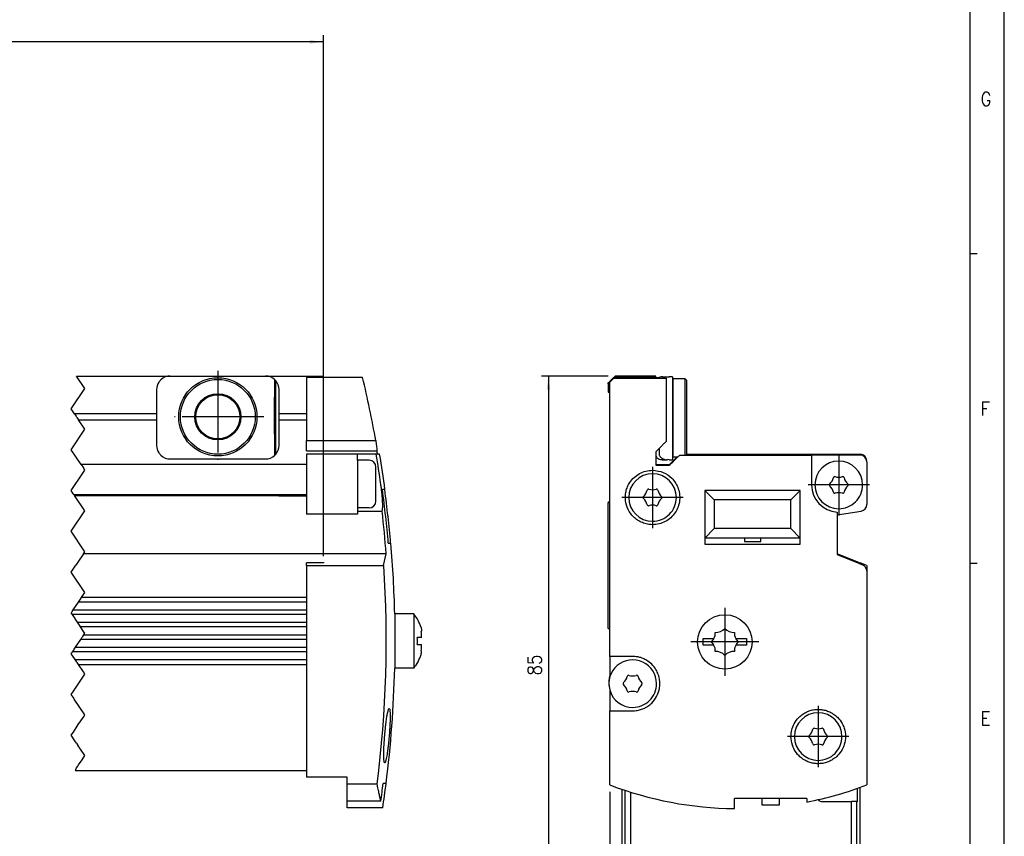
# Model space of a CAD drawing. Header units: millimetres. Extents: x -285 to 2369, y -217 to 203.
# Tile 11 of 20: x 164 to 309, y -24 to 96. Entities that reach past the tile are written whole.
import ezdxf

# ---------------------------------------------------------------- set-up
doc = ezdxf.new("R2010")
doc.units = ezdxf.units.MM
doc.linetypes.add('DOT_CENTER', pattern=[14, 12, -1, 0, -1])
doc.layers.add('1', color=7, linetype='Continuous')
doc.styles.add('CONVERTER_12', font='txt.shx', dxfattribs={"width": 0.9})
doc.dimstyles.new('ME10_DIM_14', dxfattribs={"dimtxt": 2, "dimasz": 2, "dimexe": 1, "dimexo": 1, "dimgap": 1, "dimtad": 1, "dimdec": 0, "dimdsep": 46, "dimtxsty": 'CONVERTER_12', "dimsah": 1, "dimcen": 0.09, "dimclrd": 2, "dimclre": 2, "dimclrt": 2, "dimadec": 0, "dimazin": 0, "dimtfac": 1, "dimtdec": 4, "dimtix": 1, "dimtmove": 0, "dimatfit": 3, "dimfxl": 1, "dimtolj": 1, "dimtzin": 0, "dimarcsym": 0})
doc.dimstyles.new('ME10_DIM_46', dxfattribs={"dimtxt": 2, "dimasz": 2, "dimexe": 1, "dimexo": 1, "dimgap": 1, "dimtad": 1, "dimdec": 0, "dimdsep": 46, "dimtxsty": 'CONVERTER_12', "dimsah": 1, "dimcen": 0.09, "dimclrd": 2, "dimclre": 2, "dimclrt": 2, "dimadec": 0, "dimazin": 0, "dimtfac": 1, "dimtdec": 4, "dimtix": 1, "dimtmove": 0, "dimatfit": 3, "dimfxl": 1, "dimtolj": 1, "dimtzin": 0, "dimarcsym": 0})
doc.dimstyles.new('ME10_DIM_47', dxfattribs={"dimtxt": 2, "dimasz": 2, "dimexe": 1, "dimexo": 1, "dimgap": 1, "dimtad": 1, "dimdsep": 46, "dimtxsty": 'CONVERTER_12', "dimsah": 1, "dimcen": 0.09, "dimclrd": 2, "dimclre": 2, "dimclrt": 2, "dimadec": 0, "dimazin": 0, "dimtfac": 1, "dimtdec": 4, "dimtix": 1, "dimtmove": 0, "dimatfit": 3, "dimfxl": 1, "dimtolj": 1, "dimtzin": 0, "dimarcsym": 0})
doc.dimstyles.new('ME10_DIM_48', dxfattribs={"dimtxt": 2, "dimasz": 2, "dimexe": 1, "dimexo": 1, "dimgap": 1, "dimtad": 1, "dimdec": 0, "dimdsep": 46, "dimtxsty": 'CONVERTER_12', "dimsah": 1, "dimcen": 0.09, "dimclrd": 2, "dimclre": 2, "dimclrt": 2, "dimadec": 0, "dimazin": 0, "dimtfac": 1, "dimtdec": 4, "dimtix": 1, "dimtmove": 0, "dimatfit": 3, "dimfxl": 1, "dimtolj": 1, "dimtzin": 0, "dimarcsym": 0})
doc.dimstyles.new('ME10_DIM_49', dxfattribs={"dimtxt": 2, "dimasz": 2, "dimexe": 1, "dimexo": 1, "dimgap": 1, "dimtad": 1, "dimdec": 0, "dimdsep": 46, "dimtxsty": 'CONVERTER_12', "dimsah": 1, "dimcen": 0.09, "dimclrd": 2, "dimclre": 2, "dimclrt": 2, "dimadec": 0, "dimazin": 0, "dimtfac": 1, "dimtdec": 4, "dimtix": 1, "dimtmove": 0, "dimatfit": 3, "dimfxl": 1, "dimtolj": 1, "dimtzin": 0, "dimarcsym": 0})

# ---------------------------------------------------------------- blocks, each defined once
blk = doc.blocks.new('Regla_G-1640-VS4__5', base_point=(-177.36, -20.29))
at = {"color": 7, "linetype": 'Continuous'}
for p, q in [((172.83, 43.33), (186.6, 43.34)), ((186.6, 43.34), (200.6, 43.34)), ((200.6, 43.34), (209.1, 43.34)), ((201.95, 37.78), (201.96, 42.8)), ((202.12, 31.84), (202.12, 42.63)), ((206.61, 43.14), (206.61, 37.78)), ((209.1, 43.14), (206.61, 43.14)), ((209.1, 43.34), (209.1, 43.14)), ((214.88, 43.14), (209.1, 43.14)), ((184.6, 41.34), (184.6, 37.78)), ((202.6, 37.78), (202.6, 41.34)), ((184.6, 37.78), (172.53, 37.78)), ((184.6, 37.78), (184.6, 36.89)), ((201.96, 31.68), (201.95, 37.78)), ((202.6, 36.9), (202.6, 37.78)), ((206.61, 37.78), (202.6, 37.78)), ((206.61, 37.78), (206.61, 36.9)), ((173.12, 36.89), (184.6, 36.89)), ((184.6, 36.89), (184.6, 33.14)), ((202.6, 33.14), (202.6, 36.9)), ((202.6, 36.9), (206.61, 36.9)), ((206.61, 36.9), (206.61, 33.84)), ((206.61, 32.34), (206.61, 33.84)), ((206.61, 33.84), (216.81, 33.84)), ((206.61, 32.34), (216.99, 32.34)), ((186.6, 31.14), (200.6, 31.14)), ((214.11, 31.84), (206.61, 31.84)), ((206.61, 31.84), (206.61, 30.34)), ((214.11, 30.94), (214.11, 31.84)), ((216.89, 31.84), (214.11, 31.84)), ((214.11, 30.94), (214.11, 23.94)), ((215.83, 30.94), (214.11, 30.94)), ((217.38, 31.84), (216.89, 31.84)), ((206.61, 30.34), (173.5, 30.33)), ((206.61, 30.34), (206.61, 23.02)), ((216.83, 27.44), (216.83, 29.94)), ((216.83, 24.94), (216.83, 27.44)), ((218.14, 26.64), (217.79, 26.64)), ((218.16, 26.64), (218.14, 26.64)), ((172.43, 25.93), (206.61, 25.93)), ((172.55, 25.76), (202.55, 25.75)), ((202.35, 25.93), (202.55, 25.75)), ((202.55, 25.75), (202.59, 25.69)), ((202.59, 25.93), (202.59, 25.69)), ((206.61, 25.69), (202.59, 25.69)), ((214.11, 23.94), (214.11, 23.46)), ((215.83, 23.94), (214.11, 23.94)), ((214.11, 23.46), (217.74, 23.46)), ((214.11, 23.46), (214.11, 23.02)), ((214.11, 23.02), (206.61, 23.02)), ((218.66, 18.74), (219, 18.74)), ((219, 18.74), (219.03, 18.74)), ((218.34, 17.2), (173.85, 17.2)), ((209.11, 15.98), (209.11, 15.86)), ((217.97, 15.47), (218.34, 17.2)), ((209.11, 15.86), (206.61, 15.86)), ((206.61, 15.47), (206.61, 15.86)), ((206.61, 15.47), (217.97, 15.47)), ((206.61, 15.47), (206.62, 10.78)), ((206.62, 10.78), (173.57, 10.78)), ((206.62, 10.78), (206.62, 10.1)), ((172.35, 8.95), (206.62, 8.95)), ((206.62, 10.1), (173.12, 10.1)), ((206.62, 10.1), (206.62, 8.95)), ((206.62, 8.95), (206.62, 8.27)), ((206.62, 8.27), (172.21, 8.26)), ((206.62, 8.27), (206.62, 7.12)), ((222.4, 8.36), (219.6, 8.36)), ((219.6, 8.36), (219.6, 0.36)), ((222.4, 8.36), (222.4, 0.36)), ((172.98, 7.11), (206.62, 7.12)), ((206.62, 6.43), (173.43, 6.43)), ((206.62, 7.12), (206.62, 6.43)), ((206.62, 6.43), (206.62, 5.28)), ((206.62, 4.6), (173.45, 4.6)), ((173.91, 5.28), (206.62, 5.28)), ((206.62, 5.28), (206.62, 4.6)), ((206.62, 4.6), (206.62, 3.45)), ((223.56, 4.86), (222.91, 4.86)), ((172.68, 3.45), (206.62, 3.45)), ((206.62, 3.45), (206.62, 2.77)), ((222.91, 3.86), (223.55, 3.86)), ((206.62, 2.77), (172.23, 2.77)), ((172.64, 1.62), (206.62, 1.62)), ((206.62, 2.77), (206.62, 1.62)), ((206.62, 1.62), (206.62, 0.93)), ((173.1, 0.93), (206.62, 0.93)), ((206.62, 0.93), (206.62, -15.66)), ((222.4, 0.36), (219.6, 0.36)), ((172.61, -14.67), (206.62, -14.66)), ((212.62, -15.66), (206.62, -15.66)), ((212.62, -16.68), (212.62, -15.66)), ((217.01, -16.68), (212.62, -16.68)), ((212.62, -19.2), (212.62, -16.68)), ((218.33, -16.61), (217.9, -16.61)), ((212.62, -20.16), (212.62, -19.2)), ((217.55, -19.2), (212.62, -19.2)), ((217.84, -20.16), (212.62, -20.16))]:
    blk.add_line(p, q, dxfattribs=at)
at = {"color": 2, "linetype": 'DOT_CENTER'}
for p, q in [((174.05, 41.5), (172.83, 43.33)), ((172.05, 38.5), (174.05, 41.5)), ((172.53, 37.78), (172.05, 38.5)), ((172.53, 37.78), (172.78, 37.41)), ((172.88, 37.26), (172.78, 37.41)), ((172.88, 37.26), (173.12, 36.89)), ((174.05, 35.5), (173.12, 36.89)), ((172.05, 32.5), (174.05, 35.5)), ((173.5, 30.33), (172.05, 32.5)), ((172.05, 26.5), (173.76, 29.06)), ((173.5, 30.33), (173.83, 29.83)), ((173.76, 29.06), (174.05, 29.5)), ((174.05, 29.5), (173.83, 29.83)), ((172.3, 26.13), (172.05, 26.5)), ((172.43, 25.93), (172.3, 26.13)), ((172.48, 25.86), (172.43, 25.93)), ((172.48, 25.86), (172.55, 25.76)), ((174.05, 23.5), (172.55, 25.76)), ((172.05, 20.5), (174.05, 23.5)), ((174.05, 17.5), (172.05, 20.5)), ((173.85, 17.2), (174.05, 17.5)), ((173.04, 15.98), (172.73, 15.51)), ((173.85, 17.2), (173.04, 15.98)), ((172.05, 14.5), (172.73, 15.51)), ((174.05, 11.5), (172.05, 14.5)), ((173.12, 10.1), (173.3, 10.37)), ((173.3, 10.37), (173.39, 10.51)), ((173.39, 10.51), (173.57, 10.78)), ((173.57, 10.78), (174.05, 11.5)), ((172.17, 8.68), (172.35, 8.95)), ((172.35, 8.95), (173.12, 10.1)), ((172.05, 8.5), (172.07, 8.53)), ((172.21, 8.26), (172.05, 8.5)), ((172.07, 8.53), (172.17, 8.68)), ((172.98, 7.11), (172.21, 8.26)), ((173.16, 6.84), (172.98, 7.11)), ((173.25, 6.7), (173.16, 6.84)), ((173.43, 6.43), (173.25, 6.7)), ((173.96, 5.63), (173.43, 6.43)), ((172.68, 3.45), (173.45, 4.6)), ((173.45, 4.6), (173.63, 4.87)), ((173.63, 4.87), (173.73, 5.01)), ((173.73, 5.01), (173.91, 5.28)), ((173.91, 5.28), (174.05, 5.5)), ((174.05, 5.5), (173.96, 5.63)), ((172.23, 2.77), (172.34, 2.93)), ((172.34, 2.93), (172.41, 3.04)), ((172.41, 3.04), (172.5, 3.18)), ((172.5, 3.18), (172.68, 3.45)), ((172.05, 2.5), (172.13, 2.62)), ((172.19, 2.3), (172.05, 2.5)), ((172.13, 2.62), (172.18, 2.69)), ((172.18, 2.69), (172.23, 2.77)), ((172.64, 1.62), (172.19, 2.3)), ((172.82, 1.34), (172.64, 1.62)), ((172.89, 1.25), (172.82, 1.34)), ((172.92, 1.2), (172.89, 1.25)), ((173.1, 0.93), (172.92, 1.2)), ((173.83, -0.16), (173.1, 0.93)), ((172.47, -2.88), (173.45, -1.41)), ((173.45, -1.41), (174.05, -0.5)), ((174.05, -0.5), (173.83, -0.16)), ((172.38, -3.01), (172.47, -2.88)), ((172.05, -3.5), (172.27, -3.18)), ((172.31, -3.88), (172.05, -3.5)), ((172.27, -3.18), (172.38, -3.01)), ((172.36, -3.97), (172.31, -3.88)), ((172.5, -4.17), (172.36, -3.97)), ((174.05, -6.5), (172.5, -4.17)), ((173.45, -7.4), (173.94, -6.67)), ((173.94, -6.67), (174.05, -6.5)), ((172.52, -8.8), (172.77, -8.42)), ((172.77, -8.42), (172.79, -8.39)), ((172.79, -8.39), (173.09, -7.94)), ((173.09, -7.94), (173.45, -7.4)), ((172.05, -9.5), (172.37, -9.03)), ((172.6, -10.32), (172.05, -9.5)), ((172.37, -9.03), (172.52, -8.8)), ((172.82, -10.65), (172.6, -10.32)), ((172.82, -10.65), (172.99, -10.91)), ((172.99, -10.91), (173.01, -10.93)), ((173.01, -10.93), (173.03, -10.96)), ((173.18, -11.19), (173.03, -10.96)), ((173.24, -11.29), (173.18, -11.19)), ((173.28, -11.34), (173.24, -11.29)), ((173.42, -11.55), (173.28, -11.34)), ((174.05, -12.5), (173.42, -11.55)), ((173.64, -13.11), (174.05, -12.5)), ((172.74, -14.47), (172.61, -14.67)), ((172.74, -14.47), (172.84, -14.31)), ((172.84, -14.31), (173.01, -14.07)), ((173.01, -14.07), (173.14, -13.87)), ((173.14, -13.87), (173.64, -13.11))]:
    blk.add_line(p, q, dxfattribs=at)
at = {"color": 7, "linetype": 'Continuous'}
for radius in [5.75, 5.5, 3.4, 3.25]:
    blk.add_circle((193.6, 37.34), radius, dxfattribs=at)
for centre, radius, start, end in [((186.6, 41.34), 2, 146.4466, 180.0039), ((186.6, 41.34), 2, 133.1086, 146.4466), ((186.6, 41.34), 2, 90.0039, 133.1086), ((200.6, 41.34), 2, 46.8992, 90.0039), ((200.6, 41.34), 2, 40.3188, 46.8992), ((200.6, 41.34), 2, 0.0039, 40.3188), ((51.65, 4.34), 167.78, 10.1243, 13.3683), ((186.6, 33.14), 2, 180.0039, 213.5612), ((186.6, 33.14), 2, 213.5612, 226.8992), ((200.6, 33.14), 2, 313.1086, 319.689), ((200.6, 33.14), 2, 319.689, 0.0039), ((51.65, 4.34), 167.7, 9.4358, 9.6092), ((186.6, 33.14), 2, 226.8992, 270.0039), ((200.6, 33.14), 2, 270.0039, 313.1086), ((215.83, 29.94), 1, 0.0039, 90.0039), ((51.65, 4.34), 167.51, 7.9279, 9.4463), ((51.65, 4.34), 168, 7.6254, 9.4185), ((51.65, 4.34), 167.63, 4.9255, 7.6422), ((51.65, 4.34), 167.97, 4.9155, 7.6266), ((215.83, 24.94), 1, 270.0039, 0.0039), ((51.65, 4.34), 167.19, 4.4108, 6.5655), ((51.65, 4.34), 168, 1.3684, 4.9147), ((51.65, 4.34), 166.7, 352.7546, 3.8254), ((217.28, 4.36), 6.5, 17.7757, 37.9838), ((217.28, 4.36), 5.66, 354.9338, 5.074), ((220.36, 4.99), 3.2, 357.5433, 13.8258), ((220.31, 3.72), 3.25, 346.432, 2.4853), ((217.28, 4.36), 6.5, 322.024, 342.2321), ((51.65, 4.41), 168, 352.8138, 358.6193), ((51.65, 4.34), 167.57, 351.9234, 352.8162), ((51.65, 4.34), 167.99, 351.6123, 352.8345)]:
    blk.add_arc(centre, radius, start, end, dxfattribs=at)
for points, knots in [([(216.81, 33.84), (216.84, 33.59), (216.91, 33.09), (216.96, 32.59), (216.99, 32.34)], [0, 0, 0, 0, 0.755339, 1.510283, 1.510283, 1.510283, 1.510283]), ([(217.74, 23.46), (217.76, 23.5), (217.82, 23.62), (217.83, 23.92), (217.84, 24.3), (217.83, 24.69), (217.81, 25.07), (217.78, 25.49), (217.74, 25.93), (217.69, 26.4), (217.63, 26.88), (217.58, 27.25), (217.56, 27.45)], [0, 0, 0, 0, 0.138779, 0.401791, 0.863159, 1.288666, 1.580349, 2.000975, 2.552468, 2.915869, 3.409416, 4.017274, 4.017274, 4.017274, 4.017274]), ([(223.47, 6.34), (223.49, 6.28), (223.53, 6.13), (223.56, 5.96), (223.56, 5.79), (223.49, 5.77), (223.47, 5.76)], [0, 0, 0, 0, 0.2038756, 0.4410716, 0.5566721, 0.6391894, 0.6391894, 0.6391894, 0.6391894]), ([(223.47, 2.37), (223.49, 2.46), (223.53, 2.6), (223.56, 2.77), (223.56, 2.92), (223.5, 2.95), (223.47, 2.95)], [0, 0, 0, 0, 0.2524779, 0.4411643, 0.5567671, 0.6391983, 0.6391983, 0.6391983, 0.6391983]), ([(218.12, -13.56), (218.11, -13.55), (218.05, -13.51), (218.04, -13.35), (218.01, -13.14), (218, -12.92), (217.99, -12.72), (217.99, -12.51), (217.99, -12.22), (218, -11.86), (218.01, -11.28), (218.06, -10.5), (218.12, -9.69), (218.17, -9.04), (218.22, -8.58), (218.26, -8.2), (218.3, -7.9), (218.34, -7.58), (218.38, -7.24), (218.44, -6.88), (218.48, -6.59), (218.52, -6.39), (218.56, -6.19), (218.61, -5.98), (218.67, -5.78), (218.71, -5.63), (218.77, -5.58), (218.79, -5.56)], [0, 0, 0, 0, 0.063334, 0.200247, 0.452353, 0.715597, 0.850729, 1.057395, 1.340702, 1.705819, 2.157973, 3.075765, 4.05195, 4.581981, 5.043279, 5.428759, 5.731302, 5.943763, 6.398817, 6.766245, 7.051205, 7.258798, 7.394062, 7.654595, 7.904994, 8.032455, 8.111883, 8.111883, 8.111883, 8.111883]), ([(218.79, -5.56), (218.81, -5.58), (218.86, -5.63), (218.88, -5.79), (218.91, -5.99), (218.92, -6.3), (218.93, -6.65), (218.92, -7.04), (218.92, -7.39), (218.9, -7.69), (218.89, -8.02), (218.87, -8.43), (218.83, -8.97), (218.79, -9.59), (218.73, -10.2), (218.68, -10.74), (218.63, -11.15), (218.59, -11.47), (218.55, -11.78), (218.5, -12.12), (218.44, -12.51), (218.37, -12.85), (218.31, -13.11), (218.27, -13.28), (218.23, -13.4), (218.2, -13.51), (218.14, -13.55), (218.12, -13.56)], [0, 0, 0, 0, 0.075021, 0.199431, 0.451319, 0.714712, 1.114398, 1.515757, 1.875885, 2.15169, 2.431294, 2.85097, 3.396648, 4.054333, 4.706209, 5.24775, 5.665372, 5.945421, 6.223914, 6.589096, 6.996509, 7.401893, 7.634911, 7.798926, 7.906906, 8.032611, 8.111308, 8.111308, 8.111308, 8.111308]), ([(217.55, -19.2), (217.51, -19.04), (217.43, -18.68), (217.31, -18.09), (217.16, -17.42), (217.06, -16.93), (217.01, -16.68)], [0, 0, 0, 0, 0.497571, 1.094732, 1.798341, 2.57597, 2.57597, 2.57597, 2.57597])]:
    blk.add_open_spline(points, degree=3, knots=knots, dxfattribs=at)
at = {"layer": '1', "color": 2, "linetype": 'DOT_CENTER'}
for p, q in [((193.6, 44.09), (193.6, 30.59)), ((200.35, 37.34), (186.85, 37.34))]:
    blk.add_line(p, q, dxfattribs=at)
blk = doc.blocks.new('Regla_serie_G-1740-VS4__6', base_point=(-177.36, -41.79))
blk.add_blockref('Regla_G-1640-VS4__5', (-177.36, -20.29))
blk = doc.blocks.new('*D51')
at = {"layer": '1', "color": 2, "linetype": 'Continuous'}
for p, q in [((-162.92, 18.08), (-162.92, 93.48)), ((209.11, 16.86), (209.11, 93.48)), ((209.11, 92.48), (-162.92, 92.48))]:
    blk.add_line(p, q, dxfattribs=at)
at = {"layer": '1', "color": 2}
for points in [[(-160.92, 92.74), (-160.92, 92.22), (-162.92, 92.48)], [(207.11, 92.22), (207.11, 92.74), (209.11, 92.48)]]:
    blk.add_solid(points, dxfattribs=at)
at = {"layer": '1', "color": 2, "insert": (-1.2, 93.68), "char_height": 2, "attachment_point": 7, "rotation": 0.0001, "line_spacing_factor": 0.60024, "style": 'CONVERTER_12'}
blk.add_mtext('\\C2;\\C2;1840\\C2;[CM+100]', dxfattribs=at)
blk = doc.blocks.new('Cabeza__22', base_point=(253, -41.79))
at = {"color": 7, "linetype": 'Continuous'}
for p, q in [((287.63, -19.23), (287.63, -17.31)), ((288, -31.93), (288, -17.17)), ((253, -17.45), (253, -31.93)), ((253.5, -27.03), (253.5, -17.62)), ((254.25, -17.86), (254.25, -41.24)), ((282.3, -19.23), (286.75, -19.23)), ((286.75, -41.24), (286.75, -19.23)), ((287.5, -19.23), (286.75, -19.23)), ((287.5, -19.23), (287.5, -27.03)), ((287.5, -19.23), (287.63, -19.23)), ((253.25, -27.03), (253.5, -27.03)), ((253.25, -27.03), (253.25, -31.93)), ((287.75, -27.03), (287.5, -27.03)), ((287.75, -31.93), (287.75, -27.03)), ((253.25, -31.93), (253, -31.93)), ((253.25, -31.93), (253.25, -41.24)), ((288, -31.93), (287.75, -31.93)), ((287.75, -41.24), (287.75, -31.93)), ((253.4, -41.38), (253.25, -41.24)), ((253.75, -41.74), (253.4, -41.38)), ((253.75, -41.74), (254.25, -41.24)), ((253.8, -41.78), (253.75, -41.74)), ((253.8, -41.78), (267.65, -41.78)), ((254.25, -41.24), (286.75, -41.24)), ((267.65, -41.78), (280.32, -41.79)), ((280.32, -41.79), (281.65, -41.78)), ((281.65, -41.78), (285.68, -41.79)), ((285.68, -41.79), (287.2, -41.78)), ((287.25, -41.74), (286.75, -41.24)), ((287.2, -41.78), (287.25, -41.74)), ((287.25, -41.74), (287.6, -41.38)), ((287.75, -41.24), (287.6, -41.38))]:
    blk.add_line(p, q, dxfattribs=at)
blk.add_arc((282.3, -18.73), 0.5, 208.0057, 270, dxfattribs=at)
blk = doc.blocks.new('Regla_G-1640-VS4__23', base_point=(251, -20.29))
at = {"color": 7, "linetype": 'Continuous'}
for p, q in [((251, 42.34), (251.2, 42.54)), ((251.2, 42.41), (251, 42.21)), ((251, 42.21), (251, 42.34)), ((251, 42.21), (251, 40.96)), ((251.8, 43.01), (251.2, 42.41)), ((251.2, 40.96), (251.2, 42.41)), ((251.8, 43.14), (252, 43.34)), ((252, 43.21), (251.8, 43.01)), ((252, 43.21), (252, 43.34)), ((258, 43.34), (252, 43.34)), ((252, 43.21), (258, 43.21)), ((258, 43.21), (258, 43.34)), ((258, 43.14), (258, 43.21)), ((258, 43.01), (258, 43.14)), ((258, 43.14), (258.29, 43.14)), ((258.95, 43.21), (259.33, 43.23)), ((259.33, 43.23), (259.55, 43.23)), ((259.5, 43.01), (259.5, 33.71)), ((259.55, 43.23), (259.58, 43.21)), ((259.58, 43.21), (259.76, 43.23)), ((259.76, 43.23), (259.95, 43.23)), ((260.45, 43.23), (260.45, 41.21)), ((260.5, 42.96), (262.25, 42.96)), ((260.5, 42.96), (260.5, 41.21)), ((262.25, 42.96), (262.25, 31.71)), ((262.5, 42.75), (262.25, 42.96)), ((262.5, 42.71), (262.5, 31.84)), ((251, 40.96), (251.2, 40.96)), ((251.2, 24.84), (251.2, 40.96)), ((260.45, 41.21), (260.45, 33.26)), ((260.45, 41.21), (260.5, 41.21)), ((260.5, 41.21), (260.5, 37.21)), ((260.5, 37.21), (260.5, 33.26)), ((258, 32.21), (258, 31.54)), ((258.45, 32.66), (258.45, 32.02)), ((258.45, 32.02), (258.45, 31.91)), ((260.45, 33.26), (260.45, 31.03)), ((260.45, 33.26), (260.5, 33.26)), ((260.5, 33.26), (260.5, 31.46)), ((258, 31.54), (258, 30.34)), ((258.85, 31.05), (258.85, 31.02)), ((258.95, 31.01), (259.35, 31.03)), ((259.35, 31.03), (259.55, 31.03)), ((259.55, 31.03), (259.58, 31.01)), ((259.58, 31.01), (259.76, 31.04)), ((259.95, 31.03), (259.76, 31.04)), ((260, 30.34), (261.13, 31.46)), ((260.5, 31.46), (261.25, 31.46)), ((262.5, 31.84), (262.5, 31.75)), ((262.5, 31.84), (288, 31.84)), ((280.87, 31.71), (280.87, 27.32)), ((288, 31.71), (280.87, 31.71)), ((289, 30.71), (289, 24.46)), ((258, 30.34), (258, 30.21)), ((258, 30.21), (260, 30.21)), ((260, 30.34), (260.13, 30.34)), ((266.58, 25.13), (265.2, 26.51)), ((265.2, 26.51), (265.2, 19.51)), ((279.2, 26.51), (277.81, 25.13)), ((279.2, 19.51), (279.2, 26.51)), ((251, 24.84), (251.2, 24.84)), ((251, 24.84), (251, 24.71)), ((251.2, 24.71), (251, 24.71)), ((251, 6.21), (251, 24.71)), ((251.2, 6.21), (251.2, 24.84)), ((277.81, 25.13), (266.58, 25.13)), ((266.58, 25.13), (266.58, 20.9)), ((277.81, 20.9), (277.81, 25.13)), ((284.62, 22.9), (288.16, 23.47)), ((284.62, 23.32), (284.62, 22.9)), ((284.62, 22.9), (284.62, 17.2)), ((266.58, 20.9), (265.2, 19.51)), ((277.81, 20.9), (266.58, 20.9)), ((279.2, 19.51), (277.81, 20.9)), ((265.2, 19.51), (265.2, 18.61)), ((271, 19.51), (265.2, 19.51)), ((271, 19.51), (271, 19.01)), ((273.4, 19.51), (271, 19.51)), ((271, 19.01), (273.4, 19.01)), ((279.2, 19.51), (273.4, 19.51)), ((273.4, 19.01), (273.4, 19.51)), ((279.2, 18.61), (279.2, 19.51)), ((287.68, 15.98), (284.62, 17.2)), ((284.62, 17.2), (284.62, 17.08)), ((284.62, 17.08), (287.68, 15.85)), ((287.68, 15.98), (288, 15.86)), ((288, 15.74), (288, 15.86)), ((289, 15.47), (288, 15.86)), ((289, 15.47), (289, 14.66)), ((289, 14.66), (289, -16.8)), ((251, 6.21), (251.2, 6.21)), ((251.2, 2.09), (251.2, 6.21)), ((264.93, 3.73), (264.93, 4.73)), ((271.33, 4.73), (271.33, 3.73)), ((251.2, 2.09), (251.2, -0.82)), ((251.2, -2.83), (251.2, -5.91)), ((251.2, -16.8), (251.2, -5.91)), ((269.57, -20.29), (269.57, -18.78)), ((273.63, -19.78), (273.63, -18.78)), ((276.13, -18.78), (276.13, -19.78)), ((280.18, -18.78), (280.18, -19.32)), ((276.13, -19.78), (273.63, -19.78))]:
    blk.add_line(p, q, dxfattribs=at)
blk.add_circle((268.13, 4.23), 4, dxfattribs=at)
for centre, radius, start, end in [((258.99, 41.97), 1.25, 91.7293, 123.1341), ((258.47, 31.7), 0.497, 198.6976, 229.8257), ((258.93, 32.3), 1.25, 231.6602, 266.5682), ((259.38, 32.19), 1.25, 245.2382, 250.127), ((284.87, 27.32), 3.5, 0.0039, 270), ((288, 30.84), 1, 0, 90), ((288, 30.71), 1, 0, 90), ((257.5, 25.47), 3.5, 0.0039, 270), ((282.27, 28.82), 1.86, 313.2415, 346.7663), ((284.28, 28.34), 0.2, 73.2363, 166.7714), ((284.87, 30.32), 1.86, 253.2415, 286.7663), ((285.46, 28.34), 0.2, 13.2415, 106.7663), ((287.47, 28.82), 1.86, 193.2415, 226.7663), ((254.9, 26.97), 1.86, 313.2415, 346.7663), ((256.91, 26.5), 0.2, 73.2364, 166.7714), ((257.5, 28.48), 1.86, 253.2415, 286.7663), ((258.09, 26.5), 0.2, 13.2415, 106.7663), ((260.1, 26.98), 1.86, 193.2415, 226.7663), ((284.87, 27.32), 4, 180.0015, 266.4731), ((283.68, 27.32), 0.2, 133.2415, 226.7663), ((282.27, 25.82), 1.86, 13.2415, 46.7663), ((284.28, 26.29), 0.2, 193.2415, 286.7663), ((284.87, 24.32), 1.86, 73.2415, 106.7663), ((284.87, 27.32), 3.5, 270, 0.0039), ((285.46, 26.29), 0.2, 253.2364, 346.7714), ((287.47, 25.82), 1.86, 133.2415, 166.7663), ((286.06, 27.32), 0.2, 313.2415, 46.7663), ((256.31, 25.47), 0.2, 133.2415, 226.7663), ((254.9, 23.97), 1.86, 13.2415, 46.7663), ((257.5, 25.47), 3.5, 270, 0.0039), ((260.1, 23.98), 1.86, 133.2415, 166.7663), ((258.69, 25.47), 0.2, 313.2415, 46.7663), ((256.91, 24.45), 0.2, 193.2415, 286.7663), ((257.5, 22.48), 1.86, 73.2415, 106.7663), ((258.09, 24.45), 0.2, 253.2363, 346.7714), ((288, 24.46), 1, 279.2797, 360), ((287.49, 15.53), 0.494, 29.6645, 66.2676), ((288, 14.66), 1, 359.9999, 68.3127), ((266.77, 7.51), 1.88, 268.6426, 316.3574), ((269.49, 7.51), 1.88, 223.6432, 271.3568), ((264.93, 5.56), 1.8, 312.5496, 332.6807), ((264.93, 5.56), 1.8, 332.6848, 2.4481), ((271.33, 5.56), 1.8, 177.5519, 207.3152), ((271.33, 5.56), 1.8, 207.3193, 227.4504), ((264.93, 2.9), 1.8, 27.3114, 47.4455), ((264.93, 2.9), 1.8, 357.5521, 27.3154), ((271.33, 2.9), 1.8, 152.6846, 182.448), ((271.33, 2.9), 1.8, 132.5543, 152.6887), ((254.58, -1.91), 3.5, 0.0039, 195.2233), ((266.77, 0.95), 1.88, 43.6447, 91.3553), ((269.49, 0.95), 1.88, 88.6441, 136.3559), ((254.56, -1.78), 3.5, 164.0061, 186.8013), ((251.98, -0.41), 1.86, 313.2415, 346.7663), ((253.98, -0.88), 0.2, 73.2363, 166.7714), ((254.58, 1.09), 1.86, 253.2415, 286.7663), ((255.17, -0.88), 0.2, 13.2415, 106.7663), ((257.18, -0.41), 1.86, 193.2415, 226.7663), ((254.58, -1.91), 3.5, 195.2232, 270), ((253.39, -1.91), 0.2, 133.2415, 226.7663), ((251.98, -3.41), 1.86, 13.2415, 46.7663), ((254.58, -1.91), 3.5, 270, 0.0039), ((257.18, -3.41), 1.86, 133.2415, 166.7663), ((255.76, -1.91), 0.2, 313.2415, 46.7663), ((253.98, -2.94), 0.2, 193.2415, 286.7663), ((254.58, -4.91), 1.86, 73.2415, 106.7663), ((255.17, -2.94), 0.2, 253.2364, 346.7714), ((281.85, -9.69), 3.5, 0.0038, 270), ((279.26, -8.19), 1.86, 313.2415, 346.7663), ((281.26, -8.66), 0.2, 73.2363, 166.7714), ((281.85, -6.69), 1.86, 253.2415, 286.7663), ((282.45, -8.66), 0.2, 13.2414, 106.7663), ((284.45, -8.19), 1.86, 193.2415, 226.7663), ((280.67, -9.69), 0.2, 133.2415, 226.7663), ((279.26, -11.19), 1.86, 13.2415, 46.7663), ((281.85, -9.69), 3.5, 270, 0.0038), ((284.45, -11.19), 1.86, 133.2415, 166.7663), ((283.04, -9.69), 0.2, 313.2415, 46.7663), ((281.26, -10.72), 0.2, 193.2415, 286.7663), ((281.86, -12.69), 1.86, 73.2415, 106.7663), ((282.45, -10.72), 0.2, 253.2364, 346.7714), ((270.1, 32.71), 53, 249.1081, 269.4243), ((270.1, 32.71), 53, 280.9686, 290.892)]:
    blk.add_arc(centre, radius, start, end, dxfattribs=at)
for points, knots in [([(251.8, 43.14), (251.75, 43.09), (251.65, 42.99), (251.5, 42.84), (251.35, 42.69), (251.25, 42.59), (251.2, 42.54)], [0, 0, 0, 0, 0.2118571, 0.4237408, 0.6356507, 0.8475865, 0.8475865, 0.8475865, 0.8475865]), ([(251.8, 43.01), (252.44, 43.01), (253.72, 43.01), (255.4, 43.01), (256.82, 43.01), (257.61, 43.01), (258, 43.01)], [0, 0, 0, 0, 1.922254, 3.846518, 5.022969, 6.2, 6.2, 6.2, 6.2]), ([(258, 43.01), (258.15, 43.01), (258.46, 43.01), (258.76, 43.01), (258.92, 43.01)], [0, 0, 0, 0, 0.4589081, 0.9178942, 0.9178942, 0.9178942, 0.9178942]), ([(258.92, 43.01), (259.02, 43.07), (259.22, 43.18), (259.44, 43.22), (259.55, 43.23)], [0, 0, 0, 0, 0.3448872, 0.6746185, 0.6746185, 0.6746185, 0.6746185]), ([(258.92, 43.01), (259.01, 43.01), (259.21, 43.01), (259.4, 43.01), (259.5, 43.01)], [0, 0, 0, 0, 0.2851565, 0.5821059, 0.5821059, 0.5821059, 0.5821059]), ([(259.55, 43.23), (259.55, 43.23), (259.56, 43.23), (259.57, 43.22), (259.58, 43.21)], [0, 0, 0, 0, 0.00204951, 0.0327922, 0.0327922, 0.0327922, 0.0327922]), ([(260.21, 43.23), (260.18, 43.23), (260.09, 43.21), (260, 43.23), (259.95, 43.23)], [0, 0, 0, 0, 0.1129165, 0.2662515, 0.2662515, 0.2662515, 0.2662515]), ([(260.45, 43.23), (260.45, 43.23), (260.43, 43.23), (260.38, 43.23), (260.3, 43.23), (260.25, 43.23), (260.21, 43.23)], [0, 0, 0, 0, 0.0074536, 0.0596291, 0.1418678, 0.235672, 0.235672, 0.235672, 0.235672]), ([(259.5, 33.71), (259.38, 33.59), (259.13, 33.34), (258.75, 32.96), (258.38, 32.59), (258.13, 32.34), (258, 32.21)], [0, 0, 0, 0, 0.530118, 1.060383, 1.590788, 2.121329, 2.121329, 2.121329, 2.121329]), ([(258.45, 31.91), (258.45, 31.84), (258.45, 31.72), (258.52, 31.61), (258.55, 31.55)], [0, 0, 0, 0, 0.1917843, 0.3738313, 0.3738313, 0.3738313, 0.3738313]), ([(259.35, 31.03), (259.2, 31.08), (258.89, 31.18), (258.67, 31.43), (258.55, 31.55)], [0, 0, 0, 0, 0.4580888, 0.9679597, 0.9679597, 0.9679597, 0.9679597]), ([(259.58, 31.01), (259.57, 31.02), (259.56, 31.03), (259.57, 31.01), (259.56, 31.03), (259.55, 31.03)], [0, 0, 0, 0, 0.0133598, 0.01700338, 0.04007936, 0.04007936, 0.04007936, 0.04007936]), ([(259.95, 31.03), (259.99, 31.03), (260.08, 31.03), (260.17, 31.03), (260.21, 31.03)], [0, 0, 0, 0, 0.1263521, 0.264328, 0.264328, 0.264328, 0.264328]), ([(260, 30.21), (260.13, 30.34), (260.37, 30.59), (260.75, 30.96), (261.12, 31.34), (261.37, 31.59), (261.5, 31.71)], [0, 0, 0, 0, 0.530305, 1.060475, 1.591901, 2.120391, 2.120391, 2.120391, 2.120391]), ([(260.21, 31.03), (260.25, 31.03), (260.31, 31.03), (260.38, 31.03), (260.42, 31.03), (260.44, 31.03), (260.45, 31.03)], [0, 0, 0, 0, 0.102168, 0.1760429, 0.2179678, 0.235672, 0.235672, 0.235672, 0.235672]), ([(261.5, 31.71), (263.11, 31.71), (266.34, 31.71), (271.19, 31.71), (276.03, 31.71), (279.26, 31.71), (280.87, 31.71)], [0, 0, 0, 0, 4.844546, 9.690615, 14.536985, 19.370756, 19.370756, 19.370756, 19.370756]), ([(257.5, 21.47), (257.25, 21.49), (256.74, 21.52), (255.99, 21.75), (255.29, 22.11), (254.52, 22.73), (253.84, 23.69), (253.52, 24.78), (253.49, 25.68), (253.58, 26.37), (253.8, 27.04), (254.18, 27.76), (254.76, 28.45), (255.57, 29.02), (256.51, 29.4), (257.17, 29.45), (257.5, 29.47)], [0, 0, 0, 0, 0.753986, 1.531191, 2.327496, 3.118873, 4.457684, 5.78532, 6.462649, 7.15442, 7.864973, 8.582057, 9.558804, 10.550184, 11.550438, 12.534939, 12.534939, 12.534939, 12.534939]), ([(257.5, 29.47), (258.04, 29.41), (259.1, 29.29), (260.2, 28.5), (260.85, 27.7), (261.25, 26.95), (261.5, 26.05), (261.52, 25.06), (261.3, 24.1), (260.85, 23.22), (260.2, 22.47), (259.39, 21.91), (258.48, 21.54), (257.83, 21.5), (257.5, 21.47)], [0, 0, 0, 0, 1.614298, 3.139074, 3.916189, 4.701561, 5.683221, 6.666401, 7.640935, 8.610911, 9.605054, 10.58116, 11.544657, 12.524385, 12.524385, 12.524385, 12.524385]), ([(258, 30.34), (258.17, 30.34), (258.5, 30.34), (259, 30.34), (259.5, 30.34), (259.83, 30.34), (260, 30.34)], [0, 0, 0, 0, 0.499985, 1.000057, 1.500213, 2.000449, 2.000449, 2.000449, 2.000449]), ([(279.2, 26.51), (278.03, 26.51), (275.7, 26.51), (272.2, 26.51), (268.7, 26.51), (266.36, 26.51), (265.2, 26.51)], [0, 0, 0, 0, 3.4902, 6.996396, 10.504181, 14, 14, 14, 14]), ([(265.2, 18.61), (266.37, 18.61), (268.7, 18.61), (272.2, 18.61), (275.7, 18.61), (278.03, 18.61), (279.2, 18.61)], [0, 0, 0, 0, 3.503776, 7.003567, 10.510222, 14, 14, 14, 14]), ([(287.68, 15.85), (287.8, 15.81), (288.03, 15.73), (288.26, 15.64), (288.37, 15.59)], [0, 0, 0, 0, 0.3671806, 0.734062, 0.734062, 0.734062, 0.734062]), ([(264.93, 4.73), (265.05, 4.73), (265.31, 4.73), (265.69, 4.73), (266.1, 4.73), (266.38, 4.73), (266.52, 4.73)], [0, 0, 0, 0, 0.359913, 0.777529, 1.159473, 1.598053, 1.598053, 1.598053, 1.598053]), ([(269.73, 4.73), (269.86, 4.73), (270.13, 4.73), (270.54, 4.73), (270.94, 4.73), (271.2, 4.73), (271.33, 4.73)], [0, 0, 0, 0, 0.390927, 0.820524, 1.215545, 1.598053, 1.598053, 1.598053, 1.598053]), ([(266.52, 3.73), (266.38, 3.73), (266.1, 3.73), (265.7, 3.73), (265.31, 3.73), (265.05, 3.73), (264.93, 3.73)], [0, 0, 0, 0, 0.438579, 0.820524, 1.215546, 1.598053, 1.598053, 1.598053, 1.598053]), ([(271.33, 3.73), (271.2, 3.73), (270.94, 3.73), (270.55, 3.73), (270.15, 3.73), (269.87, 3.73), (269.73, 3.73)], [0, 0, 0, 0, 0.382507, 0.777529, 1.159474, 1.598053, 1.598053, 1.598053, 1.598053]), ([(254.58, 2.09), (254.3, 2.09), (253.73, 2.09), (252.89, 2.09), (252.04, 2.09), (251.48, 2.09), (251.2, 2.09)], [0, 0, 0, 0, 0.844868, 1.689369, 2.533482, 3.377186, 3.377186, 3.377186, 3.377186]), ([(254.58, -5.91), (254.75, -5.9), (255.14, -5.89), (255.74, -5.75), (256.32, -5.53), (256.87, -5.2), (257.51, -4.68), (258.15, -3.83), (258.51, -2.82), (258.62, -1.77), (258.48, -0.87), (258.11, 0.04), (257.59, 0.79), (256.92, 1.37), (256.29, 1.72), (255.76, 1.93), (255.2, 2.06), (254.8, 2.08), (254.58, 2.09)], [0, 0, 0, 0, 0.512509, 1.179509, 1.841801, 2.351661, 3.106427, 4.304315, 5.500801, 6.254977, 7.454731, 8.210251, 9.181718, 10.153184, 10.829254, 11.34705, 11.864461, 12.540052, 12.540052, 12.540052, 12.540052]), ([(281.85, -13.69), (281.66, -13.68), (281.25, -13.67), (280.63, -13.52), (280.07, -13.29), (279.52, -12.96), (278.9, -12.45), (278.38, -11.74), (277.96, -10.78), (277.8, -9.79), (277.93, -8.72), (278.31, -7.74), (278.89, -6.95), (279.55, -6.4), (280.13, -6.07), (280.71, -5.84), (281.29, -5.71), (281.69, -5.7), (281.85, -5.69)], [0, 0, 0, 0, 0.584413, 1.214217, 1.917002, 2.40127, 3.128878, 4.298729, 5.007023, 6.254616, 7.243741, 8.220997, 9.363195, 10.145321, 10.789139, 11.3442, 12.031139, 12.539799, 12.539799, 12.539799, 12.539799]), ([(281.85, -5.69), (282.05, -5.7), (282.46, -5.72), (283.08, -5.87), (283.64, -6.1), (284.19, -6.43), (284.81, -6.93), (285.33, -7.64), (285.75, -8.6), (285.92, -9.66), (285.76, -10.73), (285.36, -11.7), (284.82, -12.43), (284.16, -12.98), (283.59, -13.31), (283, -13.54), (282.42, -13.67), (282.02, -13.68), (281.85, -13.69)], [0, 0, 0, 0, 0.58431, 1.214446, 1.917416, 2.401362, 3.129338, 4.29878, 5.006583, 6.254669, 7.449363, 8.219958, 9.361371, 10.145569, 10.781718, 11.34398, 12.03054, 12.539094, 12.539094, 12.539094, 12.539094]), ([(251.2, -5.91), (251.48, -5.91), (252.04, -5.91), (252.89, -5.91), (253.73, -5.91), (254.3, -5.91), (254.58, -5.91)], [0, 0, 0, 0, 0.843701, 1.687813, 2.532315, 3.377185, 3.377185, 3.377185, 3.377185]), ([(273.63, -18.78), (272.95, -18.78), (271.6, -18.78), (270.24, -18.78), (269.57, -18.78)], [0, 0, 0, 0, 2.030202, 4.058396, 4.058396, 4.058396, 4.058396]), ([(276.13, -18.78), (275.92, -18.78), (275.5, -18.78), (274.88, -18.78), (274.25, -18.78), (273.83, -18.78), (273.63, -18.78)], [0, 0, 0, 0, 0.623567, 1.246558, 1.87336, 2.5, 2.5, 2.5, 2.5]), ([(280.18, -18.78), (279.51, -18.78), (278.15, -18.78), (276.8, -18.78), (276.13, -18.78)], [0, 0, 0, 0, 2.032055, 4.058396, 4.058396, 4.058396, 4.058396])]:
    blk.add_open_spline(points, degree=3, knots=knots, dxfattribs=at)
at = {"layer": '1', "color": 2, "linetype": 'DOT_CENTER'}
for p, q in [((284.87, 31.82), (284.87, 22.82)), ((257.5, 29.98), (257.5, 20.98)), ((289.37, 27.32), (280.37, 27.32)), ((262, 25.47), (253, 25.47)), ((268.13, 9.23), (268.13, -0.77)), ((273.13, 4.23), (263.13, 4.23)), ((281.85, -5.19), (281.85, -14.19)), ((286.36, -9.69), (277.35, -9.69))]:
    blk.add_line(p, q, dxfattribs=at)
blk = doc.blocks.new('Regla_serie_G-1740-VS4__24', base_point=(251, -41.79))
for name, p in [('Regla_G-1640-VS4__23', (251, -20.29)), ('Cabeza__22', (253, -41.79))]:
    blk.add_blockref(name, p)
blk = doc.blocks.new('*D83')
at = {"layer": '1', "color": 2, "linetype": 'Continuous'}
for p, q in [((251.2, -17.8), (251.2, -66.69)), ((288, -32.93), (288, -66.69)), ((288, -65.69), (251.2, -65.69))]:
    blk.add_line(p, q, dxfattribs=at)
at = {"layer": '1', "color": 2}
for points in [[(253.2, -65.43), (253.2, -65.95), (251.2, -65.69)], [(286, -65.95), (286, -65.43), (288, -65.69)]]:
    blk.add_solid(points, dxfattribs=at)
at = {"layer": '1', "color": 2, "insert": (269.46, -64.69), "char_height": 2, "attachment_point": 7, "rotation": 0.0001, "line_spacing_factor": 0.60024, "style": 'CONVERTER_12'}
blk.add_mtext('\\C2;\\C2;37\\C2;', dxfattribs=at)
blk = doc.blocks.new('*D84')
at = {"layer": '1', "color": 2, "linetype": 'Continuous'}
for p, q in [((253, -32.93), (253, -59.9)), ((288, -32.93), (288, -59.9)), ((288, -58.9), (253, -58.9))]:
    blk.add_line(p, q, dxfattribs=at)
at = {"layer": '1', "color": 2}
for points in [[(255, -58.64), (255, -59.17), (253, -58.9)], [(286, -59.17), (286, -58.64), (288, -58.9)]]:
    blk.add_solid(points, dxfattribs=at)
at = {"layer": '1', "color": 2, "insert": (269, -57.9), "char_height": 2, "attachment_point": 7, "rotation": 0.0001, "line_spacing_factor": 0.60024, "style": 'CONVERTER_12'}
blk.add_mtext('\\C2;\\C2;35\\C2;', dxfattribs=at)
blk = doc.blocks.new('*D85')
at = {"layer": '1', "color": 2, "linetype": 'Continuous'}
for p, q in [((251, 43.34), (241.19, 43.34)), ((242.19, 43.34), (242.19, -41.74)), ((252.75, -41.74), (241.19, -41.74))]:
    blk.add_line(p, q, dxfattribs=at)
at = {"layer": '1', "color": 2}
for points in [[(242.45, 41.34), (241.93, 41.34), (242.19, 43.34)], [(241.93, -39.74), (242.45, -39.74), (242.19, -41.74)]]:
    blk.add_solid(points, dxfattribs=at)
at = {"layer": '1', "color": 2, "insert": (241.19, -0.7), "char_height": 2, "attachment_point": 7, "rotation": 90, "line_spacing_factor": 0.60024, "style": 'CONVERTER_12'}
blk.add_mtext('\\C2;\\C2;85\\C2;', dxfattribs=at)
blk = doc.blocks.new('*D86')
at = {"layer": '1', "color": 2, "linetype": 'Continuous'}
for p, q in [((251.2, -17.8), (251.2, -59.91)), ((253, -32.93), (253, -59.91)), ((241.53, -58.91), (251.2, -58.91)), ((251.2, -58.91), (253, -58.91)), ((253, -58.91), (257, -58.91))]:
    blk.add_line(p, q, dxfattribs=at)
at = {"layer": '1', "color": 2}
for points in [[(249.2, -59.17), (249.2, -58.64), (251.2, -58.91)], [(255, -58.64), (255, -59.17), (253, -58.91)]]:
    blk.add_solid(points, dxfattribs=at)
at = {"layer": '1', "color": 2, "insert": (241.53, -57.91), "char_height": 2, "attachment_point": 7, "rotation": 0.0001, "line_spacing_factor": 0.60024, "style": 'CONVERTER_12'}
blk.add_mtext('\\C2;\\C2;2\\C2;', dxfattribs=at)
blk = doc.blocks.new('Marco_a2', base_point=(304.21, -212.02))
at = {"layer": '1', "color": 2, "linetype": 'Continuous'}
for p, q in [((309.21, -217.02), (309.21, 202.98)), ((305.21, 61.31), (304.21, 61.31)), ((305.21, 15.76), (304.21, 15.76))]:
    blk.add_line(p, q, dxfattribs=at)
at = {"layer": '1', "color": 7, "linetype": 'Continuous'}
blk.add_line((304.21, -212.02), (304.21, 197.98), dxfattribs=at)
at = {"layer": '1', "color": 2, "char_height": 2, "attachment_point": 4, "line_spacing_factor": 1.20048, "style": 'CONVERTER_12'}
for s, insert in [('G', (305.71, 84.09)), ('F', (305.71, 38.54)), ('E', (305.71, -7.02))]:
    blk.add_mtext(s, dxfattribs=dict(at, insert=insert))
blk = doc.blocks.new('Top', base_point=(304.21, -212.02))
blk.add_blockref('Marco_a2', (304.21, -212.02))
blk = doc.blocks.new('A', base_point=(7, 1))
blk.add_blockref('Regla_serie_G-1740-VS4__6', (-177.36, -41.787))
at = {"layer": '1'}
dim = blk.add_linear_dim(base=(209.115, 92.48), p1=(-162.917, 17.081), p2=(209.115, 15.862), text='<>[CM+100]', dimstyle='ME10_DIM_14', override={"dimpost": '<>[CM+100]'}, dxfattribs=at)
dim.commit()
dim.dimension.update_dxf_attribs({"geometry": '*D51', "text_midpoint": (8.099, 94.68), "text_rotation": 0.00014})
blk = doc.blocks.new('C', base_point=(270, 1))
blk.add_blockref('Regla_serie_G-1740-VS4__24', (251, -41.786))
at = {"layer": '1'}
dim = blk.add_linear_dim(base=(242.191, 43.337), p1=(253.75, -41.735), p2=(252, 43.337), angle=90, dimstyle='ME10_DIM_48', override={"dimpost": '<>'}, dxfattribs=at)
dim.commit()
dim.dimension.update_dxf_attribs({"geometry": '*D85', "text_midpoint": (240.191, 0.801), "text_rotation": 90})
for base, p1, p2, dimstyle, picture, middle in [((251.2, -58.906), (253, -31.931), (251.2, -16.805), 'ME10_DIM_49', '*D86', (242.134, -56.906)), ((288, -65.689), (251.2, -16.805), (288, -31.931), 'ME10_DIM_46', '*D83', (270.957, -63.689)), ((288, -58.903), (253, -31.931), (288, -31.931), 'ME10_DIM_47', '*D84', (270.5, -56.903))]:
    dim = blk.add_linear_dim(base=base, p1=p1, p2=p2, dimstyle=dimstyle, override={"dimpost": '<>'}, dxfattribs=at)
    dim.commit()
    dim.dimension.update_dxf_attribs({"geometry": picture, "text_midpoint": middle, "text_rotation": 0.00014})

msp = doc.modelspace()

# ---------------------------------------------------------------- block references
for name, p in [('Top', (304.21, -212.02)), ('A', (7, 1)), ('C', (270, 1))]:
    msp.add_blockref(name, p)

doc.saveas('drawing.dxf')
